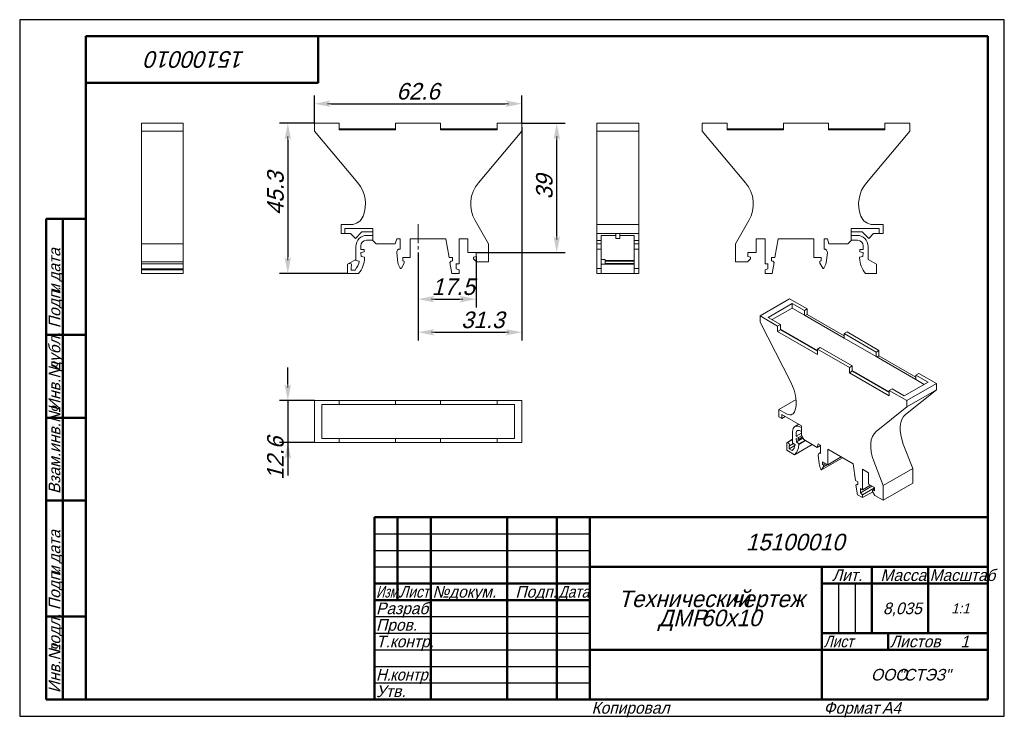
# Model space of a CAD drawing. Header units: millimetres. Extents: x 0 to 297, y 0 to 210.
import ezdxf

# ---------------------------------------------------------------- set-up
doc = ezdxf.new("R2010")
doc.units = ezdxf.units.MM
doc.linetypes.add('CENTER2_per1_scale0.300837', pattern=[8.59641, 5.73094, -0.955157, 0.955157, -0.955157])
doc.styles.add('TextStyle_1', font='T-FLEX Type A.TTF', dxfattribs={"oblique": 15, "height": 5})
doc.styles.add('TextStyle_2', font='T-FLEX Type A.TTF', dxfattribs={"oblique": 15, "height": 3.5})
doc.styles.add('TextStyle_3', font='T-FLEX Type A.TTF', dxfattribs={"width": 0.744064, "oblique": 15, "height": 3.5})
doc.styles.add('TextStyle_4', font='T-FLEX Type A.TTF', dxfattribs={"width": 0.883061, "oblique": 15, "height": 3.5})
doc.styles.add('TextStyle_5', font='T-FLEX Type A.TTF', dxfattribs={"width": 0.94413, "oblique": 15, "height": 3.5})
doc.styles.add('TextStyle_6', font='T-FLEX Type A.TTF', dxfattribs={"width": 0.98844, "oblique": 15, "height": 3.5})
doc.styles.add('TextStyle_7', font='T-FLEX Type A.TTF', dxfattribs={"oblique": 15, "height": 5})
doc.styles.add('TextStyle_8', font='T-FLEX Type A.TTF', dxfattribs={"oblique": 15, "height": 3})
doc.styles.add('TextStyle_9', font='T-FLEX Type A.TTF', dxfattribs={"oblique": 15, "height": 3.5})
doc.dimstyles.new('DIM_ST_1', dxfattribs={"dimtxt": 5, "dimasz": 5, "dimexe": 2.5, "dimexo": 0, "dimtad": 1, "dimrnd": 0.01, "dimdsep": 46, "dimtxsty": 'TextStyle_1', "dimblk": 'Arrow_3_C7_Status', "dimcen": 0.09, "dimclrd": 7, "dimclre": 7, "dimclrt": 7, "dimazin": 0, "dimtfac": 1, "dimtdec": 0, "dimtmove": 0, "dimatfit": 0, "dimldrblk": 'NONE', "dimfxl": 1, "dimtvp": 1, "dimtolj": 1, "dimarcsym": 0})
doc.dimstyles.new('DIM_ST_2', dxfattribs={"dimtxt": 5, "dimasz": 5, "dimexe": 2.5, "dimexo": 0, "dimtad": 1, "dimrnd": 0.01, "dimdsep": 46, "dimtxsty": 'TextStyle_1', "dimblk": 'Arrow_3_C7_Status', "dimcen": 0.09, "dimclrd": 7, "dimclre": 7, "dimclrt": 7, "dimazin": 0, "dimtfac": 1, "dimtdec": 0, "dimtmove": 0, "dimatfit": 0, "dimldrblk": 'NONE', "dimfxl": 1, "dimtvp": 1, "dimtolj": 1, "dimarcsym": 0})

# ---------------------------------------------------------------- blocks, each defined once
blk = doc.blocks.new('Arrow_3_C7_Status')
at = {"color": 7, "linetype": 'Continuous', "lineweight": 0}
blk.add_line((-1, 0), (-0.8, 0), dxfattribs=at)
at = {"color": 7}
blk.add_solid([(-1, -0.2), (0, 0), (-0.8, 0), (-1, 0.2)], dxfattribs=at)
blk = doc.blocks.new('*D5')
at = {"color": 7, "lineweight": -2}
for p, q in [((120.18, 139.77), (120.18, 123.25)), ((137.68, 138.57), (137.68, 123.25)), ((125.18, 125.75), (132.68, 125.75))]:
    blk.add_line(p, q, dxfattribs=at)
at = {"layer": 'Defpoints', "color": 0}
for p in [(120.18, 139.77), (137.68, 138.57), (137.68, 125.75)]:
    blk.add_point(p, dxfattribs=at)
at = {"color": 7, "lineweight": -2, "xscale": 5, "yscale": 5, "zscale": 5, "rotation": 180}
blk.add_blockref('Arrow_3_C7_Status', (120.18, 125.75), dxfattribs=at)
at = {"color": 7, "lineweight": -2, "xscale": 5, "yscale": 5, "zscale": 5}
blk.add_blockref('Arrow_3_C7_Status', (137.68, 125.75), dxfattribs=at)
blk = doc.blocks.new('_None')
blk = doc.blocks.new('*D6')
at = {"color": 7, "lineweight": -2}
for p, q in [((151.48, 178.77), (164.5, 178.77)), ((162, 144.77), (162, 173.77)), ((137.68, 139.77), (164.5, 139.77))]:
    blk.add_line(p, q, dxfattribs=at)
at = {"layer": 'Defpoints', "color": 0}
for p in [(151.48, 178.77), (162, 178.77), (137.68, 139.77)]:
    blk.add_point(p, dxfattribs=at)
at = {"color": 7, "lineweight": -2, "xscale": 5, "yscale": 5, "zscale": 5}
for p, rotation in [((162, 178.77), 90), ((162, 139.77), 270)]:
    blk.add_blockref('Arrow_3_C7_Status', p, dxfattribs=dict(at, rotation=rotation))
blk = doc.blocks.new('*D7')
at = {"color": 7, "lineweight": -2}
for p, q in [((88.88, 178.77), (88.88, 187.17)), ((151.48, 178.77), (151.48, 187.17)), ((93.88, 184.67), (146.48, 184.67))]:
    blk.add_line(p, q, dxfattribs=at)
at = {"layer": 'Defpoints', "color": 0}
for p in [(151.48, 184.67), (88.88, 178.77), (151.48, 178.77)]:
    blk.add_point(p, dxfattribs=at)
at = {"color": 7, "lineweight": -2, "xscale": 5, "yscale": 5, "zscale": 5}
for p, rotation in [((88.88, 184.67), 180), ((151.48, 184.67), 359.9999999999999)]:
    blk.add_blockref('Arrow_3_C7_Status', p, dxfattribs=dict(at, rotation=rotation))
blk = doc.blocks.new('*D8')
at = {"color": 7, "lineweight": -2}
for p, q in [((88.88, 178.77), (78.38, 178.77)), ((80.88, 173.77), (80.88, 138.47)), ((98.9, 133.47), (78.38, 133.47))]:
    blk.add_line(p, q, dxfattribs=at)
at = {"layer": 'Defpoints', "color": 0}
for p in [(88.88, 178.77), (80.88, 133.47), (98.9, 133.47)]:
    blk.add_point(p, dxfattribs=at)
at = {"color": 7, "lineweight": -2, "xscale": 5, "yscale": 5, "zscale": 5}
for p, rotation in [((80.88, 178.77), 89.99999999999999), ((80.88, 133.47), 270)]:
    blk.add_blockref('Arrow_3_C7_Status', p, dxfattribs=dict(at, rotation=rotation))
blk = doc.blocks.new('*D9')
at = {"color": 7, "lineweight": -2}
for p, q in [((151.48, 177.61), (151.48, 113.25)), ((120.18, 139.77), (120.18, 113.25)), ((125.18, 115.75), (146.48, 115.75))]:
    blk.add_line(p, q, dxfattribs=at)
at = {"layer": 'Defpoints', "color": 0}
for p in [(151.48, 177.61), (120.18, 139.77), (151.48, 115.75)]:
    blk.add_point(p, dxfattribs=at)
at = {"color": 7, "lineweight": -2, "xscale": 5, "yscale": 5, "zscale": 5, "rotation": 180}
blk.add_blockref('Arrow_3_C7_Status', (120.18, 115.75), dxfattribs=at)
at = {"color": 7, "lineweight": -2, "xscale": 5, "yscale": 5, "zscale": 5}
blk.add_blockref('Arrow_3_C7_Status', (151.48, 115.75), dxfattribs=at)
blk = doc.blocks.new('*D10')
at = {"color": 7, "lineweight": -2}
for p, q in [((80.88, 100.13), (80.88, 105.13)), ((88.88, 95.13), (78.38, 95.13)), ((80.88, 95.13), (80.88, 82.53)), ((88.88, 82.53), (78.38, 82.53)), ((80.88, 82.53), (80.88, 72.53)), ((80.88, 77.53), (80.88, 72.53))]:
    blk.add_line(p, q, dxfattribs=at)
at = {"layer": 'Defpoints', "color": 0}
for p in [(88.88, 95.13), (80.88, 82.53), (88.88, 82.53)]:
    blk.add_point(p, dxfattribs=at)
at = {"color": 7, "lineweight": -2, "xscale": 5, "yscale": 5, "zscale": 5}
for p, rotation in [((80.88, 95.13), 270), ((80.88, 82.53), 90)]:
    blk.add_blockref('Arrow_3_C7_Status', p, dxfattribs=dict(at, rotation=rotation))
blk = doc.blocks.new('_FR1Страница_1')
at = {"color": 7, "linetype": 'Continuous', "lineweight": 25}
for p, q in [((0, 210), (0, 0)), ((297, 210), (0, 210)), ((297, 0), (297, 210)), ((107, 55), (172, 55)), ((107, 50), (172, 50)), ((107, 45), (172, 45)), ((247, 40), (247, 25)), ((252, 40), (252, 25)), ((107, 30), (172, 30)), ((107, 25), (172, 25)), ((107, 20), (172, 20)), ((242, 20), (292, 20)), ((262, 20), (262, 20)), ((107, 15), (172, 15)), ((107, 10), (172, 10)), ((0, 0), (297, 0))]:
    blk.add_line(p, q, dxfattribs=at)
at = {"color": 7, "linetype": 'Continuous', "lineweight": 50}
for p, q in [((20, 5), (20, 205)), ((20, 205), (292, 205)), ((90, 191), (90, 205)), ((292, 205), (292, 5)), ((20, 191), (90, 191)), ((8, 5), (8, 150)), ((8, 150), (20, 150)), ((13, 150), (13, 5)), ((8, 115), (20, 115)), ((8, 90), (20, 90)), ((20, 65), (8, 65)), ((107, 5), (107, 60)), ((107, 60), (292, 60)), ((114, 60), (114, 35)), ((124, 60), (124, 5)), ((147, 60), (147, 5)), ((162, 60), (162, 5)), ((172, 60), (172, 5)), ((172, 45), (292, 45)), ((242, 45), (242, 5)), ((257, 45), (257, 25)), ((274, 45), (274, 25)), ((107, 40), (172, 40)), ((242, 40), (292, 40)), ((107, 35), (172, 35)), ((8, 30), (20, 30)), ((242, 25), (292, 25)), ((262, 25), (262, 20)), ((172, 20), (292, 20)), ((20, 5), (8, 5)), ((292, 5), (20, 5))]:
    blk.add_line(p, q, dxfattribs=at)
at = {"color": 7, "oblique": 15}
for s, height, rotation, style, p in [('15100010', 5, 180, 'TextStyle_7', (67.98, 200.5)), ('дата', 3.5, 90, 'TextStyle_2', (12.25, 131.01)), ('Подп.', 3.5, 90, 'TextStyle_2', (12.25, 117)), ('и', 3.5, 90, 'TextStyle_2', (12.25, 127.51)), ('дубл.', 3.5, 90, 'TextStyle_2', (12.25, 104.01)), ('Инв.№', 3.5, 90, 'TextStyle_2', (12.25, 92)), ('Взам.инв.№', 3.5, 90, 'TextStyle_2', (12.25, 67)), ('дата', 3.5, 90, 'TextStyle_2', (12.25, 46.01)), ('Подп.', 3.5, 90, 'TextStyle_2', (12.25, 32)), ('и', 3.5, 90, 'TextStyle_2', (12.25, 42.51)), ('подл.', 3.5, 90, 'TextStyle_2', (12.25, 19.01)), ('Инв.№', 3.5, 90, 'TextStyle_2', (12.25, 7))]:
    blk.add_text(s, height=height, rotation=rotation, dxfattribs=dict(at, style=style)).set_placement(p)
for s, height, style, p in [('15100010', 5, 'TextStyle_7', (219.02, 50)), ('Лит.', 3.5, 'TextStyle_2', (245.03, 40.76)), ('Масса', 3.5, 'TextStyle_2', (259.65, 40.76)), ('№', 3.5, 'TextStyle_2', (124.5, 35.75)), ('Подп.', 3.5, 'TextStyle_2', (149.53, 35.75)), ('докум.', 3.5, 'TextStyle_2', (129.5, 35.75)), ('Технический', 5, 'TextStyle_7', (180.55, 32.88)), ('чертеж', 5, 'TextStyle_7', (214.51, 32.88)), ('Разраб.', 3.5, 'TextStyle_2', (107.5, 30.75)), ('8,035', 3.5, 'TextStyle_2', (260.4, 30.75)), ('1:1', 3, 'TextStyle_8', (280.99, 31)), ('ДМР', 5, 'TextStyle_7', (192.58, 27.12)), ('60х10', 5, 'TextStyle_7', (205.44, 27.12)), ('Пров.', 3.5, 'TextStyle_2', (107.5, 25.75)), ('Т.контр.', 3.5, 'TextStyle_2', (107.5, 20.75)), ('Листов', 3.5, 'TextStyle_2', (262.5, 20.75)), ('1', 3.5, 'TextStyle_9', (283.78, 20.75)), ('ООО', 3.5, 'TextStyle_2', (256.78, 10.75)), ('"СТЭЗ"', 3.5, 'TextStyle_2', (265.03, 10.75)), ('Утв.', 3.5, 'TextStyle_2', (107.5, 5.75)), ('Копировал', 3.5, 'TextStyle_2', (172.5, 0.75)), ('Формат', 3.5, 'TextStyle_2', (242.5, 0.75)), ('A4', 3.5, 'TextStyle_2', (260.12, 0.75))]:
    blk.add_text(s, height=height, dxfattribs=dict(at, style=style)).set_placement(p)
for s, style, width, p in [('Масштаб', 'TextStyle_6', 0.98844, (274.5, 40.76)), ('Изм.', 'TextStyle_3', 0.744064, (107.5, 35.75)), ('Лист', 'TextStyle_4', 0.883061, (114.5, 35.75)), ('Дата', 'TextStyle_4', 0.883061, (162.5, 35.75)), ('Лист', 'TextStyle_4', 0.883061, (242.5, 20.75)), ('Н.', 'TextStyle_5', 0.94413, (107.5, 10.75)), ('контр.', 'TextStyle_5', 0.94413, (111.75, 10.75))]:
    blk.add_text(s, height=3.5, dxfattribs=dict(at, style=style, width=width)).set_placement(p)
blk = doc.blocks.new('Страница_1')
at = {"color": 7, "linetype": 'Continuous', "lineweight": 20}
for p, q in [((36.741, 178.774), (49.341, 178.774)), ((36.741, 176.437), (36.741, 178.774)), ((49.341, 178.774), (49.341, 176.437)), ((88.876, 178.774), (88.876, 176.437)), ((96.376, 178.774), (88.876, 178.774)), ((96.376, 176.774), (96.376, 178.774)), ((126.976, 178.774), (113.376, 178.774)), ((113.376, 178.774), (113.376, 176.774)), ((126.976, 176.774), (126.976, 178.774)), ((143.976, 178.774), (143.976, 176.774)), ((151.476, 178.774), (143.976, 178.774)), ((151.476, 176.437), (151.476, 178.774)), ((174.132, 176.437), (174.132, 178.774)), ((186.732, 178.774), (174.132, 178.774)), ((186.732, 178.774), (186.732, 176.437)), ((205.872, 178.774), (205.872, 176.437)), ((213.372, 178.774), (205.872, 178.774)), ((213.372, 178.774), (213.372, 176.774)), ((243.972, 178.774), (230.372, 178.774)), ((230.372, 176.774), (230.372, 178.774)), ((243.972, 178.774), (243.972, 176.774)), ((268.472, 178.774), (260.972, 178.774)), ((260.972, 176.774), (260.972, 178.774)), ((268.472, 176.437), (268.472, 178.774)), ((36.741, 176.437), (49.341, 176.437)), ((36.741, 160.839), (36.741, 176.437)), ((49.341, 176.437), (49.341, 160.839)), ((88.876, 176.437), (101.964, 160.839)), ((113.376, 177.074), (96.376, 177.074)), ((113.376, 176.774), (96.376, 176.774)), ((143.976, 177.074), (126.976, 177.074)), ((143.976, 176.774), (126.976, 176.774)), ((138.387, 160.839), (151.476, 176.437)), ((174.132, 160.839), (174.132, 176.437)), ((186.732, 176.437), (174.132, 176.437)), ((186.732, 176.437), (186.732, 160.839)), ((205.872, 176.437), (218.96, 160.839)), ((230.372, 177.074), (213.372, 177.074)), ((230.372, 176.774), (213.372, 176.774)), ((260.972, 177.074), (243.972, 177.074)), ((260.972, 176.774), (243.972, 176.774)), ((255.383, 160.839), (268.472, 176.437)), ((36.741, 160.839), (36.741, 149.411)), ((49.341, 160.839), (49.341, 149.411)), ((174.132, 150.765), (174.132, 160.839)), ((186.732, 150.765), (186.732, 160.839)), ((36.741, 142.425), (36.741, 149.411)), ((49.341, 142.425), (49.341, 149.411)), ((141.421, 142.425), (137.387, 149.411)), ((174.132, 150.765), (174.132, 148.224)), ((186.732, 150.765), (186.732, 148.224)), ((215.927, 142.425), (219.96, 149.411)), ((96.926, 148.224), (96.926, 145.524)), ((99.891, 148.224), (96.926, 148.224)), ((98.126, 147.024), (106.501, 147.024)), ((98.126, 147.024), (98.126, 145.524)), ((101.256, 144.044), (103.236, 146.024)), ((103.236, 146.024), (106.501, 146.024)), ((106.501, 147.024), (106.501, 143.374)), ((186.732, 148.224), (174.132, 148.224)), ((174.132, 145.524), (174.132, 148.224)), ((186.732, 148.224), (186.732, 145.524)), ((259.222, 147.024), (250.847, 147.024)), ((250.847, 143.374), (250.847, 147.024)), ((254.112, 146.024), (250.847, 146.024)), ((256.092, 144.044), (254.112, 146.024)), ((260.422, 148.224), (257.456, 148.224)), ((259.222, 145.524), (259.222, 147.024)), ((260.422, 145.524), (260.422, 148.224)), ((96.926, 145.524), (98.126, 145.524)), ((98.126, 145.524), (99.776, 145.524)), ((99.776, 145.524), (101.256, 144.044)), ((104.601, 143.474), (106.401, 143.474)), ((106.501, 144.974), (104.801, 144.974)), ((106.401, 143.474), (106.501, 143.374)), ((106.501, 143.374), (107.501, 142.374)), ((113.301, 142.374), (113.729, 143.974)), ((113.729, 143.974), (114.726, 143.974)), ((114.726, 143.974), (114.726, 140.857)), ((117.776, 143.974), (128.524, 143.974)), ((117.776, 138.274), (117.776, 143.974)), ((128.524, 143.974), (129.529, 138.274)), ((132.526, 136.374), (132.526, 143.974)), ((132.526, 143.974), (135.176, 143.974)), ((135.176, 143.974), (135.176, 139.774)), ((186.732, 145.524), (174.132, 145.524)), ((174.132, 143.374), (174.132, 145.524)), ((174.132, 143.374), (175.357, 143.374)), ((174.132, 142.374), (174.132, 143.374)), ((175.357, 144.974), (179.832, 144.974)), ((175.357, 144.974), (175.357, 141.574)), ((179.832, 145.524), (179.832, 144.044)), ((181.032, 144.044), (179.832, 144.044)), ((181.032, 145.524), (181.032, 144.044)), ((181.032, 144.974), (185.357, 144.974)), ((185.357, 144.974), (185.357, 141.574)), ((186.732, 143.374), (185.357, 143.374)), ((186.732, 145.524), (186.732, 143.374)), ((186.732, 143.374), (186.732, 142.374)), ((224.822, 143.974), (222.172, 143.974)), ((222.172, 139.774), (222.172, 143.974)), ((224.822, 143.974), (224.822, 136.374)), ((227.818, 138.274), (228.823, 143.974)), ((239.572, 143.974), (228.823, 143.974)), ((239.572, 143.974), (239.572, 138.274)), ((242.622, 143.974), (243.618, 143.974)), ((242.622, 140.857), (242.622, 143.974)), ((243.618, 143.974), (244.047, 142.374)), ((249.847, 142.374), (250.847, 143.374)), ((250.847, 144.974), (252.547, 144.974)), ((250.847, 143.374), (250.947, 143.474)), ((252.747, 143.474), (250.947, 143.474)), ((257.572, 145.524), (256.092, 144.044)), ((259.222, 145.524), (257.572, 145.524)), ((260.422, 145.524), (259.222, 145.524)), ((36.741, 136.974), (36.741, 142.425)), ((36.741, 142.425), (49.341, 142.425)), ((49.341, 142.425), (49.341, 136.974)), ((101.401, 141.574), (101.401, 137.426)), ((102.876, 139.774), (103.901, 139.974)), ((102.976, 138.574), (102.876, 139.774)), ((102.901, 140.674), (102.901, 141.774)), ((103.901, 140.674), (102.901, 140.674)), ((103.901, 139.974), (103.901, 140.674)), ((107.501, 142.374), (113.301, 142.374)), ((113.725, 139.731), (114.103, 136.747)), ((135.176, 139.774), (137.676, 139.774)), ((137.676, 139.774), (137.676, 138.574)), ((141.421, 136.974), (141.421, 142.425)), ((174.132, 140.857), (174.132, 142.374)), ((175.357, 142.374), (174.132, 142.374)), ((174.132, 140.857), (174.132, 139.731)), ((175.357, 140.857), (174.132, 140.857)), ((174.132, 136.747), (174.132, 139.731)), ((175.357, 141.574), (175.357, 137.706)), ((186.732, 142.374), (185.357, 142.374)), ((185.357, 141.574), (185.357, 137.426)), ((186.732, 140.857), (185.357, 140.857)), ((186.732, 142.374), (186.732, 140.857)), ((186.732, 140.857), (186.732, 139.731)), ((186.732, 139.731), (186.732, 136.747)), ((215.927, 142.425), (215.927, 136.974)), ((219.672, 139.774), (222.172, 139.774)), ((219.672, 138.574), (219.672, 139.774)), ((243.245, 136.747), (243.623, 139.731)), ((244.047, 142.374), (249.847, 142.374)), ((253.447, 140.674), (254.447, 140.674)), ((253.447, 139.974), (253.447, 140.674)), ((254.472, 139.774), (253.447, 139.974)), ((254.372, 138.574), (254.472, 139.774)), ((254.447, 140.674), (254.447, 141.774)), ((255.947, 141.574), (255.947, 137.706)), ((36.741, 136.374), (36.741, 136.974)), ((36.741, 136.974), (49.341, 136.974)), ((49.341, 136.974), (49.341, 136.374)), ((101.401, 137.706), (99.267, 136.474)), ((101.401, 137.426), (102.445, 137.223)), ((104.001, 138.374), (102.976, 138.574)), ((104.001, 138.174), (104.001, 138.374)), ((115.576, 138.274), (117.776, 138.274)), ((115.576, 137.274), (115.576, 138.274)), ((115.976, 137.174), (115.576, 137.274)), ((115.976, 136.574), (115.976, 137.174)), ((129.529, 138.274), (130.526, 138.274)), ((130.194, 137.174), (129.794, 136.774)), ((129.794, 136.774), (130.376, 133.474)), ((130.526, 137.274), (130.194, 137.174)), ((130.526, 138.274), (130.526, 137.274)), ((137.676, 138.574), (136.876, 138.374)), ((136.876, 138.374), (136.876, 137.924)), ((136.876, 137.924), (137.826, 136.974)), ((137.826, 136.974), (141.421, 136.974)), ((174.132, 136.747), (174.132, 135.081)), ((175.357, 137.706), (176.557, 137.706)), ((175.357, 137.706), (175.357, 136.262)), ((176.557, 137.706), (176.557, 136.474)), ((185.357, 137.426), (176.557, 137.426)), ((176.557, 137.223), (185.357, 137.223)), ((185.357, 137.426), (185.357, 137.223)), ((185.357, 137.223), (185.357, 136.474)), ((186.732, 136.747), (186.732, 135.081)), ((215.927, 136.974), (219.522, 136.974)), ((219.522, 136.974), (220.472, 137.924)), ((220.472, 138.374), (219.672, 138.574)), ((220.472, 137.924), (220.472, 138.374)), ((226.822, 138.274), (227.818, 138.274)), ((226.822, 137.274), (226.822, 138.274)), ((227.154, 137.174), (226.822, 137.274)), ((226.972, 133.474), (227.554, 136.774)), ((227.554, 136.774), (227.154, 137.174)), ((239.572, 138.274), (241.772, 138.274)), ((241.772, 137.274), (241.372, 137.174)), ((241.372, 137.174), (241.372, 136.574)), ((241.772, 138.274), (241.772, 137.274)), ((253.347, 138.374), (254.372, 138.574)), ((253.347, 138.174), (253.347, 138.374)), ((255.947, 137.706), (258.447, 136.262)), ((49.341, 136.374), (36.741, 136.374)), ((36.741, 134.874), (36.741, 136.374)), ((49.341, 134.874), (36.741, 134.874)), ((36.741, 134.574), (36.741, 134.874)), ((49.341, 134.574), (36.741, 134.574)), ((36.741, 133.474), (36.741, 134.574)), ((49.341, 136.374), (49.341, 134.874)), ((49.341, 134.874), (49.341, 134.574)), ((49.341, 134.574), (49.341, 133.474)), ((98.901, 136.262), (99.267, 136.474)), ((98.901, 136.262), (98.901, 133.474)), ((99.651, 136.474), (99.267, 136.474)), ((99.951, 134.524), (99.951, 135.574)), ((101.186, 134.524), (99.951, 134.524)), ((115.127, 135.104), (115.976, 136.574)), ((131.676, 136.374), (132.526, 136.374)), ((131.676, 134.874), (131.676, 136.374)), ((132.526, 134.574), (131.676, 134.874)), ((132.526, 133.474), (132.526, 134.574)), ((174.132, 135.081), (174.132, 135.004)), ((174.132, 135.004), (175.357, 135.004)), ((174.132, 133.474), (174.132, 135.004)), ((175.357, 136.262), (175.357, 133.474)), ((185.357, 136.262), (175.357, 136.262)), ((185.357, 136.474), (176.557, 136.474)), ((185.357, 136.262), (185.357, 136.474)), ((185.357, 136.262), (185.357, 133.474)), ((185.357, 135.004), (186.732, 135.004)), ((186.732, 135.081), (186.732, 135.004)), ((186.732, 135.004), (186.732, 133.474)), ((224.822, 136.374), (225.672, 136.374)), ((225.672, 134.874), (224.822, 134.574)), ((224.822, 134.574), (224.822, 133.474)), ((225.672, 136.374), (225.672, 134.874)), ((241.372, 136.574), (242.22, 135.104)), ((258.447, 136.262), (258.447, 133.474)), ((36.741, 133.474), (49.341, 133.474)), ((98.901, 133.474), (102.206, 133.474)), ((130.376, 133.474), (132.526, 133.474)), ((175.357, 133.474), (174.132, 133.474)), ((185.357, 133.474), (175.357, 133.474)), ((186.732, 133.474), (185.357, 133.474)), ((224.822, 133.474), (226.972, 133.474)), ((258.447, 133.474), (255.141, 133.474)), ((223.325, 120.694), (232.234, 125.838)), ((232.234, 125.838), (237.537, 122.776)), ((225.784, 120.253), (232.997, 124.417)), ((226.986, 119.559), (232.997, 123.029)), ((232.997, 123.029), (232.997, 124.417)), ((232.997, 124.417), (236.689, 122.286)), ((232.997, 123.029), (236.689, 120.898)), ((237.537, 122.776), (236.689, 122.286)), ((236.689, 122.286), (236.689, 120.898)), ((237.537, 121.143), (237.537, 122.776)), ((228.628, 117.632), (223.325, 120.694)), ((223.325, 120.694), (223.325, 118.786)), ((229.476, 118.122), (225.784, 120.253)), ((236.689, 120.898), (248.71, 113.958)), ((237.537, 121.143), (236.901, 120.775)), ((237.537, 121.143), (248.71, 114.692)), ((223.325, 118.786), (232.58, 100.707)), ((229.476, 118.122), (228.628, 117.632)), ((228.628, 115.999), (228.628, 117.632)), ((229.476, 116.489), (228.628, 115.999)), ((240.649, 109.059), (228.628, 115.999)), ((229.476, 116.734), (229.476, 118.122)), ((229.476, 116.734), (229.476, 116.489)), ((240.649, 110.283), (229.476, 116.734)), ((229.476, 116.489), (240.649, 110.038)), ((249.558, 115.836), (248.71, 115.346)), ((249.558, 115.836), (259.175, 110.283)), ((248.71, 113.958), (248.71, 115.346)), ((248.71, 115.346), (258.326, 109.793)), ((248.71, 113.958), (258.326, 108.405)), ((241.497, 111.181), (240.649, 110.692)), ((250.265, 105.139), (240.649, 110.692)), ((240.649, 110.692), (240.649, 109.059)), ((251.114, 105.629), (241.497, 111.181)), ((259.175, 110.283), (258.326, 109.793)), ((259.175, 108.65), (259.175, 110.283)), ((258.326, 109.793), (258.326, 108.405)), ((258.326, 108.405), (270.347, 101.465)), ((259.175, 108.65), (258.539, 108.283)), ((259.175, 108.65), (270.347, 102.2)), ((251.114, 105.629), (250.265, 105.139)), ((250.265, 103.506), (250.265, 105.139)), ((251.114, 103.996), (250.265, 103.506)), ((251.114, 104.241), (251.114, 105.629)), ((262.286, 97.791), (251.114, 104.241)), ((251.114, 104.241), (251.114, 103.996)), ((251.114, 103.996), (262.286, 97.546)), ((262.286, 96.566), (250.265, 103.506)), ((271.196, 103.343), (270.347, 102.853)), ((270.347, 102.853), (274.054, 100.713)), ((270.347, 101.465), (270.347, 102.853)), ((270.347, 101.465), (272.852, 100.019)), ((271.196, 103.343), (276.499, 100.281)), ((263.135, 98.689), (262.286, 98.199)), ((262.286, 98.199), (262.286, 96.566)), ((267.589, 95.137), (262.286, 98.199)), ((266.842, 96.549), (263.135, 98.689)), ((274.054, 100.713), (266.842, 96.549)), ((276.499, 98.374), (267.244, 90.981)), ((267.589, 95.137), (276.499, 100.281)), ((267.589, 93.23), (276.499, 98.374)), ((276.499, 100.281), (276.499, 98.374)), ((88.876, 95.13), (96.376, 95.13)), ((88.876, 82.53), (88.876, 95.13)), ((96.376, 95.13), (113.376, 95.13)), ((96.376, 95.13), (96.376, 93.93)), ((113.376, 95.13), (126.976, 95.13)), ((113.376, 95.13), (113.376, 93.93)), ((126.976, 95.13), (126.976, 93.93)), ((126.976, 95.13), (143.976, 95.13)), ((143.976, 95.13), (151.476, 95.13)), ((143.976, 95.13), (143.976, 93.93)), ((151.476, 82.53), (151.476, 95.13)), ((229.017, 92.463), (234.189, 95.449)), ((267.589, 93.23), (267.589, 95.137)), ((91.154, 93.93), (96.376, 93.93)), ((91.154, 83.73), (91.154, 93.93)), ((96.376, 93.93), (113.376, 93.93)), ((113.376, 93.93), (126.976, 93.93)), ((126.976, 93.93), (143.976, 93.93)), ((143.976, 93.93), (149.218, 93.93)), ((149.218, 93.93), (149.218, 83.73)), ((231.114, 91.253), (229.017, 92.463)), ((229.017, 92.463), (229.017, 90.259)), ((258.334, 85.837), (267.589, 93.23)), ((229.017, 90.259), (229.865, 89.769)), ((229.865, 90.994), (235.787, 87.575)), ((229.865, 90.994), (229.865, 89.769)), ((230.926, 90.381), (229.865, 89.769)), ((235.039, 88.007), (233.858, 87.324)), ((235.787, 87.023), (235.558, 87.156)), ((235.787, 87.575), (235.787, 84.594)), ((96.376, 83.73), (91.154, 83.73)), ((96.376, 83.73), (96.376, 82.53)), ((113.376, 83.73), (96.376, 83.73)), ((113.376, 83.73), (113.376, 82.53)), ((126.976, 83.73), (113.376, 83.73)), ((126.976, 83.73), (126.976, 82.53)), ((143.976, 83.73), (126.976, 83.73)), ((143.976, 83.73), (143.976, 82.53)), ((149.218, 83.73), (143.976, 83.73)), ((231.386, 82.452), (233.153, 83.473)), ((231.644, 82.475), (233.153, 83.346)), ((233.153, 85.768), (233.153, 82.382)), ((234.196, 83.696), (234.921, 83.441)), ((234.267, 82.676), (234.196, 83.696)), ((235.787, 85.329), (234.214, 84.421)), ((234.214, 84.421), (234.214, 85.319)), ((234.921, 84.013), (234.214, 84.421)), ((236.238, 83.814), (234.267, 82.676)), ((235.823, 84.533), (234.921, 84.013)), ((236.07, 84.105), (234.921, 83.441)), ((234.921, 83.441), (234.921, 84.013)), ((236.848, 83.165), (234.992, 82.094)), ((235.416, 86.013), (235.787, 85.799)), ((235.787, 84.594), (236.494, 83.37)), ((236.494, 83.37), (240.596, 81.002)), ((96.376, 82.53), (88.876, 82.53)), ((113.376, 82.53), (96.376, 82.53)), ((126.976, 82.53), (113.376, 82.53)), ((143.976, 82.53), (126.976, 82.53)), ((151.476, 82.53), (143.976, 82.53)), ((231.386, 82.452), (231.644, 82.475)), ((231.386, 82.452), (231.386, 80.175)), ((231.916, 82.318), (231.644, 82.475)), ((232.128, 80.604), (233.854, 81.6)), ((232.128, 80.604), (232.128, 81.461)), ((233.002, 80.099), (232.128, 80.604)), ((232.166, 81.477), (233.396, 82.187)), ((233.153, 82.382), (233.892, 81.789)), ((239.044, 81.898), (233.723, 78.826)), ((234.992, 82.094), (234.267, 82.676)), ((236.989, 83.084), (234.992, 81.931)), ((234.992, 81.931), (234.992, 82.094)), ((240.596, 81.002), (240.899, 82.133)), ((240.596, 81.002), (241.603, 81.583)), ((240.899, 82.133), (241.603, 81.726)), ((241.603, 81.726), (241.603, 79.181)), ((243.76, 75.827), (243.76, 80.481)), ((243.76, 80.481), (251.36, 76.093)), ((269.389, 74.708), (266.537, 82.058)), ((231.386, 80.175), (233.723, 78.826)), ((240.896, 78.671), (241.163, 76.08)), ((241.603, 79.527), (241.097, 79.235)), ((241.865, 74.299), (248.166, 77.937)), ((243.76, 75.827), (247.79, 78.154)), ((241.887, 74.32), (242.487, 75.174)), ((242.204, 75.909), (242.204, 76.725)), ((242.204, 76.725), (243.76, 75.827)), ((242.911, 76.317), (242.204, 75.909)), ((242.487, 75.664), (242.204, 75.909)), ((243.265, 76.113), (242.487, 75.664)), ((243.689, 75.868), (242.487, 75.174)), ((242.487, 75.174), (242.487, 75.664)), ((251.36, 76.093), (252.071, 71.029)), ((254.19, 74.46), (256.064, 73.378)), ((254.19, 68.254), (254.19, 74.46)), ((260.48, 69.564), (257.627, 76.914)), ((260.48, 69.564), (269.389, 74.708)), ((269.389, 74.708), (269.389, 70.257)), ((256.064, 73.378), (256.064, 69.948)), ((252.071, 71.029), (252.776, 70.622)), ((252.541, 69.859), (252.258, 69.696)), ((252.258, 69.696), (252.67, 66.764)), ((252.776, 69.995), (252.541, 69.859)), ((252.776, 69.806), (252.541, 69.859)), ((252.776, 70.622), (252.776, 69.806)), ((257.054, 69.377), (253.589, 67.376)), ((253.589, 68.601), (254.19, 68.254)), ((253.589, 67.376), (253.589, 68.601)), ((256.594, 69.642), (254.19, 68.254)), ((257.831, 68.887), (254.19, 66.784)), ((256.064, 69.948), (257.831, 68.928)), ((257.831, 68.438), (257.266, 68.111)), ((257.831, 68.928), (257.831, 67.948)), ((260.48, 65.113), (269.389, 70.257)), ((260.48, 65.113), (260.48, 69.564)), ((252.67, 66.764), (254.19, 65.886)), ((254.19, 66.784), (253.589, 67.376)), ((254.19, 65.886), (257.301, 67.683)), ((254.19, 65.886), (254.19, 66.784)), ((257.266, 68.111), (257.266, 67.744)), ((257.831, 67.948), (257.266, 68.111)), ((257.266, 67.744), (257.937, 66.58)), ((257.937, 66.58), (260.48, 65.113))]:
    blk.add_line(p, q, dxfattribs=at)
at = {"color": 7, "linetype": 'CENTER2_per1_scale0.300837', "lineweight": 5}
blk.add_line((120.176, 148.37), (120.176, 139.774), dxfattribs=at)
at = {"color": 7, "linetype": 'Continuous', "lineweight": 20}
for centre, radius, start, end in [((94.304, 154.411), 10, 338.61971, 40), ((146.048, 154.411), 10, 140, 210), ((211.3, 154.411), 10, 330, 40), ((263.044, 154.411), 10, 140, 201.38029), ((99.891, 152.224), 4, 270, 338.61971), ((257.456, 152.224), 4, 201.38029, 270), ((104.801, 141.574), 3.4, 90, 180), ((104.601, 141.774), 1.7, 90, 180), ((252.547, 141.574), 3.4, 0, 90), ((252.747, 141.774), 1.7, 0, 90), ((114.717, 139.857), 1, 89.49524, 187.21491), ((242.631, 139.857), 1, 352.78509, 90.50476), ((96.549, 138.331), 6, 320.61107, 349.3528), ((96.536, 138.331), 7.466, 319.41233, 358.79132), ((117.476, 137.174), 3.4, 187.21491, 217.99426), ((239.872, 137.174), 3.4, 322.00574, 352.78509), ((260.811, 138.331), 7.466, 181.20868, 220.58767), ((99.651, 135.974), 0.5, 306.8699, 90), ((114.954, 135.204), 0.2, 217.99426, 330), ((242.394, 135.204), 0.2, 210, 322.00574)]:
    blk.add_arc(centre, radius, start, end, dxfattribs=at)
for centre, major_axis, start_param, end_param in [((227.163, 98.586), (-5, 8.66), 3.5538343, 4.6251225), ((231.114, 94.519), (-2, 3.464), 2.3561945, 3.5538343), ((272.661, 82.605), (-5, 8.66), 0.0872665, 1.3089969), ((235.558, 84.38), (-1.7, 2.944), 5.4977871, 7.0685835), ((235.416, 84.625), (-0.85, 1.472), 5.4977871, 7.0685835), ((263.751, 77.461), (-5, 8.66), 0.0872665, 1.3089969), ((231.916, 81.91), (-0.25, 0.433), 2.9996956, 5.4977871), ((229.723, 85.101), (-3, 5.196), 3.2395243, 3.7411621), ((229.714, 85.106), (-3.733, 6.466), 3.2186024, 3.9058954), ((241.597, 78.368), (-0.5, 0.866), 5.4889773, 7.1945073), ((243.548, 75.052), (-1.7, 2.944), 0.911322, 1.4485232), ((241.765, 74.473), (-0.1, 0.173), 1.4485232, 3.403392)]:
    blk.add_ellipse(centre, major_axis=major_axis, ratio=0.5773503, start_param=start_param, end_param=end_param, dxfattribs=at)
blk.add_blockref('_FR1Страница_1', (0, 0))
at = {"color": 7, "style": 'TextStyle_1', "oblique": 15}
for s, p in [('62.6', (113.643, 185.92)), ('17.5', (124.281, 127)), ('31.3', (133.173, 117))]:
    blk.add_text(s, height=5, dxfattribs=at).set_placement(p)
for s, p in [('45.3', (79.63, 151.121)), ('39', (160.75, 155.812)), ('12.6', (79.63, 71.215))]:
    blk.add_text(s, height=5, rotation=90, dxfattribs=at).set_placement(p)
for base, p1, p2, dimstyle, picture, middle in [((151.476, 184.67), (88.876, 178.774), (151.476, 178.774), 'DIM_ST_1', '*D7', (119, 184.67)), ((151.476, 115.75), (120.176, 139.774), (151.476, 177.605), 'DIM_ST_2', '*D9', (137.64, 115.75)), ((137.676, 125.75), (120.176, 139.774), (137.676, 138.574), 'DIM_ST_1', '*D5', (128.926, 125.75))]:
    dim = blk.add_linear_dim(base=base, p1=p1, p2=p2, text=' ', dimstyle=dimstyle)
    dim.commit()
    dim.dimension.update_dxf_attribs({"geometry": picture, "text_midpoint": middle, "dimtype": 160})
for base, p1, p2, angle, dimstyle, picture, middle in [((80.88, 133.474), (88.876, 178.774), (98.901, 133.474), 270, 'DIM_ST_1', '*D8', (80.88, 156.124)), ((162, 178.774), (137.676, 139.774), (151.476, 178.774), 90, 'DIM_ST_1', '*D6', (162, 158.85)), ((80.88, 82.53), (88.876, 95.13), (88.876, 82.53), 270, 'DIM_ST_2', '*D10', (80.88, 72.53))]:
    dim = blk.add_linear_dim(base=base, p1=p1, p2=p2, angle=angle, text=' ', dimstyle=dimstyle)
    dim.commit()
    dim.dimension.update_dxf_attribs({"geometry": picture, "text_midpoint": middle, "dimtype": 160})

msp = doc.modelspace()

# ---------------------------------------------------------------- block references
msp.add_blockref('Страница_1', (0, 0))

doc.saveas('drawing.dxf')
